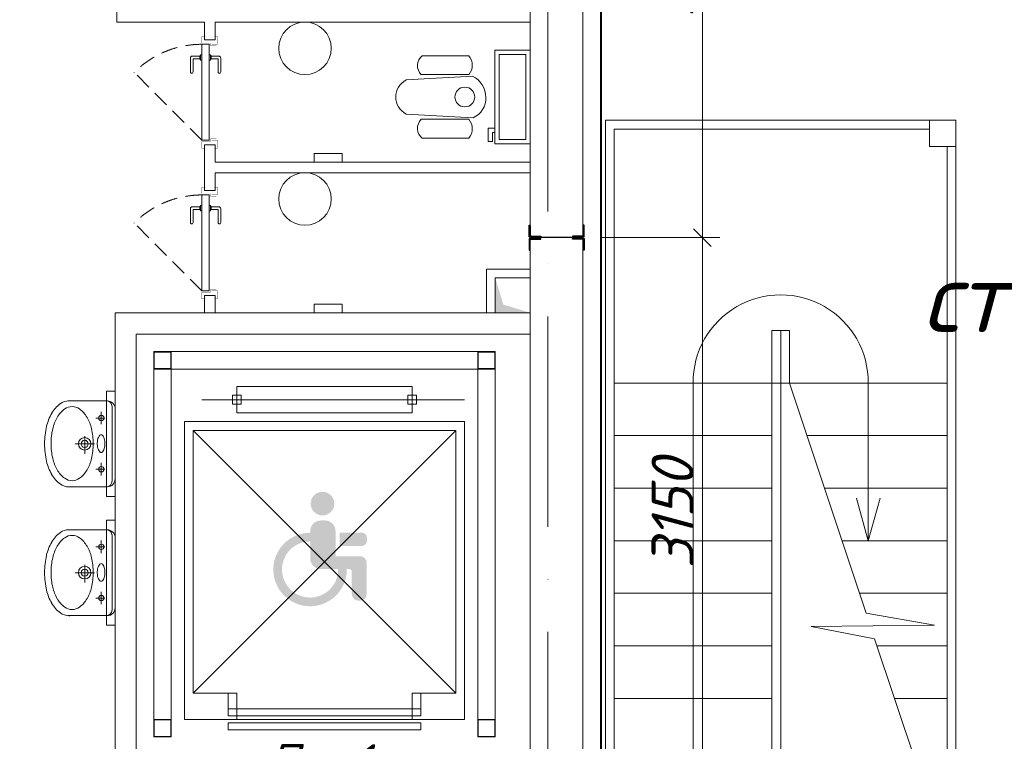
# Model space of a CAD drawing. Header units: millimetres. Extents: x 363306 to 7757304, y 1022887 to 1207196.
# Tile 155 of 256: x 949947 to 955569, y 1079612 to 1083731. Entities that reach past the tile are written whole.
import ezdxf
from ezdxf import colors
from ezdxf.entities.mleader import LeaderData, LeaderLine
from ezdxf.math import Vec2, Vec3

# ---------------------------------------------------------------- set-up
doc = ezdxf.new("R2010")
doc.units = ezdxf.units.MM
doc.linetypes.add('ACAD_ISO10W100', pattern=[18, 12, -3, 0, -3])
doc.linetypes.add('Beruniy Xref$0$DASHED', pattern=[19.05, 12.7, -6.35])
for name, color, linetype, lineweight in [('.', 7, 'Continuous', 15), ('5   0.30', 1, 'Continuous', 30), ('expl', 234, 'Continuous', 13), ('инвалиды', 250, 'Continuous', 40), ('Метал', 157, 'Continuous', 30), ('размеры', 12, 'Continuous', 15), ('Сантехника', 150, 'Continuous', 13)]:
    doc.layers.add(name, color=color, linetype=linetype, lineweight=lineweight)
doc.layers.add('0 @ 100', color=7, linetype='Continuous')
doc.layers.add('kcd_tx', color=7, linetype='Continuous')
doc.layers.add('АСО-Двери+Окна', color=7, linetype='Continuous', lineweight=20, true_color=0x0d21a0)
doc.layers.add('АСО-стены кирпич 380 мм', color=7, linetype='Continuous', lineweight=35, true_color=0x745739)
doc.styles.add('iso', font='isocpeur.TTF')
doc.styles.add('ISOCPEUR', font='isocpeur.TTF')
doc.styles.get("Standard").update_dxf_attribs({"font": 'isocpeui.ttf'})
doc.styles.add('ГОСТ 2.304', font='isocpeui.ttf')
doc.dimstyles.new('Санжар', dxfattribs={"dimtxt": 240, "dimasz": 200, "dimexe": 200, "dimexo": 200, "dimgap": 50, "dimtad": 1, "dimdec": 0, "dimtxsty": 'Standard', "dimblk": 'OBLIQUE', "dimcen": 2.5, "dimdle": 200, "dimclrd": 152, "dimclre": 152, "dimclrt": 152, "dimadec": 0, "dimazin": 0, "dimtfac": 1, "dimtdec": 0, "dimtmove": 0, "dimatfit": 3, "dimldrblk": 'OBLIQUE', "dimfxl": 0, "dimlwd": 0, "dimlwe": 0, "dimarcsym": 0})

# ---------------------------------------------------------------- blocks, each defined once
blk = doc.blocks.new('A$C261F7906')
at = {"layer": 'Сантехника'}
for p, q in [((31.2, 151.7), (31.2, 417)), ((139.3, 146.3), (139.3, 417)), ((168.7, 60.2), (148.2, 441.9)), ((385.1, 439.1), (364.7, 60.2)), ((394.2, 146.3), (394.2, 417)), ((502.2, 151.7), (502.2, 417))]:
    blk.add_line(p, q, dxfattribs=at)
for points in [[(533.4, 768.4), (533.4, 565.2), (0, 565.2), (0, 768.4)], [(508.4, 743.4), (508.4, 590.2), (25, 590.2), (25, 743.4)]]:
    blk.add_lwpolyline(points, close=True, dxfattribs=at)
blk.add_lwpolyline([(88.9, 565.2), (88.9, 527.1), (12.7, 527.1), (12.7, 552.5), (63.5, 552.5), (63.5, 565.2)], dxfattribs=at)
blk.add_circle((266.7, 394.8), 56.3, dxfattribs=at)
for centre, radius, start, end in [((85.2, 355.2), 82.1, 48.785, 131.145), ((448.2, 355.2), 82.1, 48.855, 131.215), ((87.6, 195.9), 71.6, 218.0827, 316.1727), ((445.8, 195.9), 71.6, 223.8273, 321.9173)]:
    blk.add_arc(centre, radius, start, end, dxfattribs=at)
for centre, major_axis, ratio, start_param, end_param in [((268.1, 387.4), (-111.3, 70.6), 0.957892, 4.142259, 6.427427), ((266.7, 138), (0, 138), 0.859529, 2.169462, 4.113723)]:
    blk.add_ellipse(centre, major_axis=major_axis, ratio=ratio, start_param=start_param, end_param=end_param, dxfattribs=at)
blk = doc.blocks.new('Раковина')
at = {"layer": 'Сантехника'}
for p, q in [((-272.7, -142), (-272.7, 108.5)), ((272.7, 108.5), (272.7, -142)), ((49.5, 1.4), (-63, 1.4)), ((0, -61.3), (0, 61.3)), ((-121.4, -104.1), (-200.6, -104.1)), ((-161, -127), (-161, -69.9)), ((203.6, -104.1), (124.5, -104.1)), ((164.1, -127), (164.1, -69.9)), ((-239.8, -172), (0, -172)), ((239.8, -172), (0, -172)), ((0, -192), (-222.7, -192)), ((222.7, -192), (0, -192))]:
    blk.add_line(p, q, dxfattribs=at)
for centre, radius in [((0, 1.4), 39.9), ((0, 1.4), 22.4), ((-161, -104.1), 17.1), ((164.1, -104.1), 17.1)]:
    blk.add_circle(centre, radius, dxfattribs=at)
for centre, radius, start, end in [((-1.8, -218.2), 474.6, 90, 103.2739), ((-1.8, -218.2), 474.6, 89.78551, 90), ((1.8, -218.2), 474.6, 90, 90.21449), ((1.8, -218.2), 474.6, 76.7261, 90), ((-95.9, 39.7), 197.4, 119.66302, 143.97221), ((-39.1, -60), 312.1, 103.2739, 119.66302), ((-30.9, -59.3), 270.9, 103.2739, 119.66302), ((1.5, -196.6), 412, 90, 103.2739), ((1.5, -196.6), 412, 76.7261, 90), ((33.9, -59.3), 270.9, 60.33698, 76.7261), ((39.1, -60), 312.1, 60.33698, 76.7261), ((95.9, 39.7), 197.4, 36.02779, 60.33698), ((-181.5, 102), 91.5, 143.97221, 180), ((-154.5, 81.3), 79.4, 143.97221, 180), ((-80.1, 27.3), 171.3, 119.66302, 143.97221), ((83.2, 27.3), 171.3, 36.02779, 60.33698), ((157.6, 81.3), 79.4, 0, 36.02779), ((181.5, 102), 91.5, 0, 36.02779), ((-181.5, 102), 91.5, 180, 184.11956), ((-154.5, 81.3), 79.4, 180, 216.02779), ((157.6, 81.3), 79.4, 323.97221, 0), ((181.5, 102), 91.5, 355.88044, 0), ((-80.1, 135.4), 171.3, 216.02779, 240.33698), ((83.2, 135.4), 171.3, 299.66302, 323.97221), ((-30.9, 221.9), 270.9, 240.33698, 256.7261), ((1.5, 359.2), 412, 256.7261, 270), ((1.5, 359.2), 412, 270, 283.2739), ((33.9, 221.9), 270.9, 283.2739, 299.66302), ((-43.2, -102.7), 11.5, 136.14298, 180), ((-43.2, -102.7), 11.5, 180, 223.85702), ((-22.1, -123.1), 40.8, 113.31982, 136.14298), ((-22.1, -82.4), 40.8, 223.85702, 246.68018), ((-7.8, -156), 76.8, 100.12395, 113.31982), ((-7.8, -49.4), 76.8, 246.68018, 259.87605), ((1.5, -208.6), 130.2, 90, 100.12395), ((1.5, 3.2), 130.2, 259.87605, 270), ((1.5, -208.6), 130.2, 79.87605, 90), ((1.5, 3.2), 130.2, 270, 280.12395), ((10.9, -156), 76.8, 66.68018, 79.87605), ((10.9, -49.4), 76.8, 280.12395, 293.31982), ((25.2, -123.1), 40.8, 43.85702, 66.68018), ((25.2, -82.4), 40.8, 293.31982, 316.14298), ((46.3, -102.7), 11.5, 0, 43.85702), ((46.3, -102.7), 11.5, 316.14298, 0), ((-235.8, -135.2), 37.1, 180, 270), ((-222.7, -142), 50, 180, 270), ((222.7, -142), 50, 270, 0), ((235.8, -135.2), 37.1, 270, 0)]:
    blk.add_arc(centre, radius, start, end, dxfattribs=at)
blk = doc.blocks.new('*U13')
at = {"color": 0, "linetype": 'Beruniy Xref$0$DASHED'}
blk.add_line((-193.5, 2.5), (-141.88, 54.12), dxfattribs=at)
at = {"color": 0}
for p, q in [((-131, 11.3), (-141.5, 11.3)), ((-141.5, 9.3), (-132, 9.3)), ((-131.5, 8.8), (-131.5, 4.1)), ((-129.5, 4.1), (-129.5, 9.8)), ((-197, 0), (-197, -6.86)), ((-132.5, 2.5), (-132.5, 3.5)), ((-132.5, 3.5), (-128.5, 3.5)), ((-128.5, 2.5), (-132.5, 2.5)), ((-132, 3.6), (-132, 3.5)), ((-129.5, 4.1), (-131.5, 4.1)), ((-129, 3.5), (-129, 3.6)), ((-128.5, 3.5), (-128.5, 2.5)), ((-117, 0), (-117, -6.86)), ((-132.5, -3), (-132.5, -4)), ((-132.5, -4), (-128.5, -4)), ((-132, -4.1), (-132, -4)), ((-131.5, -9.3), (-131.5, -4.6)), ((-129.5, -4.6), (-131.5, -4.6)), ((-129.5, -4.6), (-129.5, -10.3)), ((-129, -4), (-129, -4.1)), ((-128.5, -4), (-128.5, -3)), ((-141.5, -9.8), (-132, -9.8)), ((-131, -11.8), (-141.5, -11.8))]:
    blk.add_line(p, q, dxfattribs=at)
at = {"color": 0, "const_width": 0.2}
for points in [[(-199.5, 0), (-199.5, 2.5), (-194.5, 2.5), (-194.5, -4), (-192.5, -4), (-192.5, -8.5)], [(-114.5, 0), (-114.5, 2.5), (-119.5, 2.5), (-119.5, -4), (-121.5, -4), (-121.5, -8.5)], [(-193.5, -5), (-193.5, -9.36), (-199.5, -9.36), (-199.5, -6.86)], [(-120.5, -5), (-120.5, -9.36), (-114.5, -9.36), (-114.5, -6.86)]]:
    blk.add_lwpolyline(points, dxfattribs=at)
at = {"color": 0}
blk.add_lwpolyline([(-193.5, -3), (-193.5, 2.5), (-120.5, 2.5), (-120.5, -3), (-193.5, -3)], dxfattribs=at)
at = {"color": 0, "linetype": 'Beruniy Xref$0$DASHED'}
blk.add_arc((-193.5, 2.5), 73, 0, 45, dxfattribs=at)
at = {"color": 0}
for centre, radius, start, end in [((-141.5, 10.3), 1, 90, 270), ((-132, 8.8), 0.5, 0, 90), ((-131, 9.8), 1.5, 0, 90), ((-131.5, 3.6), 0.5, 90, 180), ((-129.5, 3.6), 0.5, 0, 90), ((-131.5, -4.1), 0.5, 180, 270), ((-129.5, -4.1), 0.5, 270, 0), ((-141.5, -10.8), 1, 90, 270), ((-132, -9.3), 0.5, 270, 0), ((-131, -10.3), 1.5, 270, 0)]:
    blk.add_arc(centre, radius, start, end, dxfattribs=at)
blk = doc.blocks.new('*U35')
at = {"color": 0, "linetype": 'ByBlock', "lineweight": -2, "ltscale": 100}
blk.add_lwpolyline([(0, 0), (63, 0), (63, 2.7, 0.414214), (60.7, 5), (12, 5, -0.414214), (5, 12), (5, 60.7, 0.414214), (2.7, 63), (0, 63)], format="xyb", close=True, dxfattribs=at)
blk = doc.blocks.new('*U434')
at = {"color": 0, "linetype": 'ByBlock', "lineweight": -2, "ltscale": 100}
blk.add_lwpolyline([(0, 0), (63, 0), (63, 2.7, 0.414214), (60.7, 5), (12, 5, -0.414214), (5, 12), (5, 60.7, 0.414214), (2.7, 63), (0, 63)], format="xyb", close=True, dxfattribs=at)
blk = doc.blocks.new('_Oblique')
at = {"color": 0, "linetype": 'ByBlock', "lineweight": -2}
blk.add_line((-0.5, -0.5), (0.5, 0.5), dxfattribs=at)
blk = doc.blocks.new('*D789')
at = {"layer": 'Defpoints', "color": 0, "lineweight": 25, "ltscale": 100, "transparency": 16777216}
for p in [(953162.3, 1085637), (953844.8, 1085637), (953162.3, 1082487)]:
    blk.add_point(p, dxfattribs=at)
at = {"layer": 'kcd_tx', "lineweight": 0, "ltscale": 100, "transparency": 16777216}
for p, q in [((953844.8, 1082387), (953844.8, 1085737)), ((953262.3, 1085637), (953944.8, 1085637)), ((953262.3, 1082487), (953944.8, 1082487))]:
    blk.add_line(p, q, dxfattribs=at)
at = {"layer": 'kcd_tx', "lineweight": 0, "ltscale": 100, "transparency": 16777216, "xscale": 100, "yscale": 100, "zscale": 100}
for p, rotation in [((953844.8, 1085637), 90), ((953844.8, 1082487), 270)]:
    blk.add_blockref('_Oblique', p, dxfattribs=dict(at, rotation=rotation))
at = {"layer": 'kcd_tx', "lineweight": 15, "ltscale": 100, "transparency": 16777216, "insert": (953674.8, 1084062), "char_height": 240, "attachment_point": 5, "rotation": 90}
blk.add_mtext('3150', dxfattribs=at)
blk = doc.blocks.new('*D790')
at = {"layer": 'Defpoints', "color": 0, "lineweight": 25, "ltscale": 100, "transparency": 16777216}
for p in [(953162.3, 1082487), (953844.8, 1082487), (953162.3, 1079337)]:
    blk.add_point(p, dxfattribs=at)
at = {"layer": 'kcd_tx', "lineweight": 0, "ltscale": 100, "transparency": 16777216}
for p, q in [((953844.8, 1079237), (953844.8, 1082587)), ((953262.3, 1082487), (953944.8, 1082487)), ((953262.3, 1079337), (953944.8, 1079337))]:
    blk.add_line(p, q, dxfattribs=at)
at = {"layer": 'kcd_tx', "lineweight": 0, "ltscale": 100, "transparency": 16777216, "xscale": 100, "yscale": 100, "zscale": 100}
for p, rotation in [((953844.8, 1082487), 90), ((953844.8, 1079337), 270)]:
    blk.add_blockref('_Oblique', p, dxfattribs=dict(at, rotation=rotation))
at = {"layer": 'kcd_tx', "lineweight": 15, "ltscale": 100, "transparency": 16777216, "insert": (953674.8, 1080912), "char_height": 240, "attachment_point": 5, "rotation": 90}
blk.add_mtext('3150', dxfattribs=at)
blk = doc.blocks.new('*U25')
at = {"color": 0, "linetype": 'ByBlock', "lineweight": -2, "ltscale": 100}
blk.add_lwpolyline([(0, 0), (63, 0), (63, 2.7, 0.414214), (60.7, 5), (12, 5, -0.414214), (5, 12), (5, 60.7, 0.414214), (2.7, 63), (0, 63)], format="xyb", close=True, dxfattribs=at)
blk = doc.blocks.new('rttgrtwr')
at = {"color": 116, "lineweight": 0, "true_color": 0x136734, "const_width": 30}
blk.add_lwpolyline([(632984.7, 1826860), (634534.7, 1826860)], dxfattribs=at)
at = {"layer": '5   0.30', "color": 5, "lineweight": 30, "ltscale": 200}
for p, q in [((633246.9, 1826952.1), (633246.9, 1826767.9)), ((634272.5, 1826952.1), (634272.5, 1826767.9))]:
    blk.add_line(p, q, dxfattribs=at)
at = {"layer": '5   0.30', "color": 5, "lineweight": 30, "ltscale": 200, "yscale": 1.05763968, "zscale": 1.05763968, "rotation": 180}
for p, xscale in [((633242.8, 1826968.4), 1.05763968), ((634276.6, 1826968.4), -1.05763968)]:
    blk.add_blockref('*U25', p, dxfattribs=dict(at, xscale=xscale))
at = {"layer": '5   0.30', "color": 5, "lineweight": 30, "ltscale": 200, "extrusion": (0, 0, -1), "yscale": 1.05763968, "zscale": -1.05763968}
for p, xscale in [((-633242.8, 1826753.5), 1.05763968), ((-634276.6, 1826753.5), -1.05763968)]:
    blk.add_blockref('*U25', p, dxfattribs=dict(at, xscale=xscale))
at = {"color": 18, "lineweight": 0, "true_color": 0x000000, "insert": (633436.5, 1827218.6), "char_height": 200, "width": 262.818, "attachment_point": 1}
blk.add_mtext('{\\C116;\\c3434259;Пм-1}', dxfattribs=at)
ml = blk.add_multileader_mtext('Standard')
ml.set_content('{\\fISOCPEUR|b0|i1|c204|p34;\\C5;Ст-5}', color=256, style='ISOCPEUR')
ml.set_leader_properties()
ml.build(insert=Vec2(0, 0))
ml.multileader.update_dxf_attribs({"text_left_attachment_type": 6, "text_right_attachment_type": 6, "dogleg_length": 0.208, "arrow_head_size": 187.5, "scale": 100})
ctx = ml.context
ctx.base_point, ctx.scale, ctx.char_height, ctx.arrow_head_size, ctx.landing_gap_size, ctx.plane_origin = Vec3(633482.9, 1827427), 100, 200, 187.5, 0, Vec3(637872.8, 1828882)
ctx.left_attachment, ctx.right_attachment, ctx.text_align_type = 6, 6, 1
notes = []
notes.append((ctx, [(1, (1, 1, 0), (634111.3, 1827427), (-1, 0), 20.8, [(2, [(633242.8, 1826968.4)], 0, []), (1, [(634295.3, 1826960), (634295.3, 1826960)], 0, [])])]))
ctx.mtext.insert, ctx.mtext.alignment, ctx.mtext.flow_direction = Vec3(633786.7, 1827667), 2, 5
for ctx, leaders in notes:
    for number, flags, end, landing, length, lines in leaders:
        leader = LeaderData()
        leader.index, (leader.has_last_leader_line, leader.has_dogleg_vector, leader.attachment_direction) = number, flags
        leader.last_leader_point, leader.dogleg_vector, leader.dogleg_length = Vec3(end), Vec3(landing), length
        for number, points, colour, breaks in lines:
            line = LeaderLine()
            line.index, line.vertices, line.color, line.breaks = number, Vec3.list(points), colors.encode_raw_color(colour), breaks
            leader.lines.append(line)
        ctx.leaders.append(leader)

msp = doc.modelspace()

# ---------------------------------------------------------------- hatches: boundary and pattern name
at = {"layer": '.', "lineweight": 0, "ltscale": 100}
h = msp.add_hatch(color=251, dxfattribs=at)
h.dxf.hatch_style = 1
h.paths.add_polyline_path([(952862.268, 1082058.28), (952662.268, 1082057.041), (952662.268, 1082257.041), (952708.315, 1082105.085)])
at = {"layer": 'инвалиды', "lineweight": 0, "ltscale": 200, "true_color": 0xfab905}
h = msp.add_hatch(color=40, dxfattribs=at)
h.paths.add_polyline_path([(951606.323, 1080812.709, -0.41421356), (951666.323, 1080872.709), (951690.31, 1080872.709, -0.41421356), (951750.31, 1080812.709), (951750.31, 1080668.853), (951890.884, 1080668.853, -0.41421356), (951928.384, 1080631.353), (951928.384, 1080452.473, -0.41421356), (951890.884, 1080414.973), (951880.667, 1080414.973, -0.41421356), (951843.167, 1080452.473), (951843.167, 1080580.418, 0.41421356), (951828.167, 1080595.418), (951666.323, 1080595.418, -0.41421356), (951606.323, 1080655.418)])
h.paths.add_polyline_path([(951773.735, 1080803.671), (951899.644, 1080803.671, -0.41421356), (951929.644, 1080773.671), (951929.644, 1080756.474, -0.41421356), (951899.644, 1080726.474), (951773.735, 1080726.474)])
h.paths.add_polyline_path([(951606.323, 1080802.755), (951606.323, 1080753.296, 2.45464577), (951765.453, 1080595.418), (951814.915, 1080595.418, -2.44501229)])
h.paths.add_polyline_path([(951608.566, 1080968.896, -1), (951743.537, 1080968.896, -1)])

# ---------------------------------------------------------------- linework, layer by layer
at = {"lineweight": 0, "ltscale": 100}
for p, q in [((953162.268, 1078587.041), (953162.268, 1085837.041)), ((952862.268, 1079537.041), (952862.268, 1085437.041)), ((953291.82, 1078657.047), (953291.82, 1083157.047)), ((955141.82, 1083157.047, 0), (953291.82, 1083157.047, 0)), ((953341.82, 1078657.047), (953341.82, 1083107.047)), ((955141.82, 1083107.047, 0), (953341.82, 1083107.047, 0)), ((955241.82, 1078957.047), (955241.82, 1083007.047, 0)), ((955291.82, 1078957.047), (955291.82, 1083007.047, 0)), ((952862.268, 1082057.041), (950492.268, 1082057.041)), ((950492.268, 1082057.041), (950492.268, 1079337.041)), ((954241.82, 1078657.047), (954241.82, 1081957.047)), ((954241.82, 1081957.047, 0), (954341.82, 1081957.047, 0)), ((954291.82, 1078657.047), (954291.82, 1081957.047)), ((954341.82, 1081657.047), (954341.82, 1081957.047)), ((952862.268, 1081937.041), (950612.268, 1081937.041)), ((950612.268, 1081937.041), (950612.268, 1079337.041)), ((953341.82, 1081657.047), (954241.82, 1081657.047)), ((954241.82, 1081657.047), (954291.82, 1081657.047)), ((954341.82, 1081657.047), (954291.82, 1081657.047)), ((955241.82, 1081657.047), (954341.82, 1081657.047)), ((954341.82, 1081657.047), (954779.561, 1080343.824)), ((953341.82, 1081357.047), (954241.82, 1081357.047)), ((955241.82, 1081357.047), (954441.82, 1081357.047)), ((953341.82, 1081057.047), (954241.82, 1081057.047)), ((955241.82, 1081057.047), (954541.82, 1081057.047)), ((953341.82, 1080757.047), (954241.82, 1080757.047)), ((955241.82, 1080757.047), (954641.82, 1080757.047)), ((953341.82, 1080457.047), (954241.82, 1080457.047)), ((955241.82, 1080457.047), (954741.82, 1080457.047)), ((954779.561, 1080343.824), (955169.534, 1080274.7)), ((955169.534, 1080274.7), (954465.509, 1080267.551)), ((954465.509, 1080267.551), (954828.405, 1080197.29)), ((954828.405, 1080197.29), (955263.774, 1078891.184)), ((953341.82, 1080157.047), (954241.82, 1080157.047)), ((955241.82, 1080157.047), (954841.82, 1080157.047)), ((953341.82, 1079857.047), (954241.82, 1079857.047)), ((955241.82, 1079857.047), (954941.82, 1079857.047))]:
    msp.add_line(p, q, dxfattribs=at)
at = {"color": 1, "linetype": 'ACAD_ISO10W100', "lineweight": 9, "ltscale": 100}
msp.add_line((952962.268, 1085637.041), (952962.268, 1065521.995), dxfattribs=at)
at = {"color": 18, "lineweight": 0, "true_color": 0x000000}
msp.add_line((953162.268, 1082487.041), (952862.268, 1082487.041), dxfattribs=at)
at = {"color": 252, "lineweight": 0, "ltscale": 100}
msp.add_lwpolyline([(953269.268, 1078587.041), (953269.268, 1085944.041), (950462.268, 1085944.041)], dxfattribs=at)
at = {"color": 32, "lineweight": 0, "ltscale": 100}
msp.add_lwpolyline([(953262.268, 1078587.041), (953262.268, 1085937.041), (950462.268, 1085937.041)], dxfattribs=at)
at = {"lineweight": 0, "ltscale": 100}
for points in [[(951627.541, 1082917.041), (951627.541, 1082967.041), (951787.541, 1082967.041), (951787.541, 1082917.041)], [(952862.268, 1082057.041), (952662.268, 1082057.041), (952662.268, 1082257.041), (952862.268, 1082257.041)], [(951627.541, 1082057.041), (951627.541, 1082107.041), (951787.541, 1082107.041), (951787.541, 1082057.041)], [(950492.268, 1081610.075), (950442.268, 1081610.075), (950442.268, 1081010.075), (950492.268, 1081010.075)], [(950492.268, 1080874.635), (950442.268, 1080874.635), (950442.268, 1080274.635), (950492.268, 1080274.635)]]:
    msp.add_lwpolyline(points, close=True, dxfattribs=at)
at = {"color": 116, "lineweight": 0, "ltscale": 100, "true_color": 0x136734}
msp.add_lwpolyline([(952862.268, 1082307.041), (952612.268, 1082307.041), (952612.268, 1082057.041)], dxfattribs=at)
at = {"color": 46, "lineweight": 0}
for points in [[(952662.268, 1079637.041), (952662.268, 1081837.041), (950712.268, 1081837.041), (950712.268, 1079737.041)], [(952562.268, 1079637.041), (952562.268, 1081737.041), (950812.268, 1081737.041), (950812.268, 1079737.041)]]:
    msp.add_lwpolyline(points, dxfattribs=at)
at = {"color": 0, "lineweight": 0, "ltscale": 100}
for points in [[(951187.268, 1081487.041), (951187.268, 1081637.041), (952187.268, 1081637.041), (952187.268, 1081487.041)], [(951212.268, 1081537.041), (951212.268, 1081587.041), (951162.268, 1081587.041), (951162.268, 1081537.041)], [(952162.268, 1081537.041), (952162.268, 1081587.041), (952212.268, 1081587.041), (952212.268, 1081537.041)], [(950887.268, 1079737.041), (952487.268, 1079737.041), (952487.268, 1081437.041), (950887.268, 1081437.041)], [(951137.268, 1079797.041), (951187.268, 1079797.041), (951187.268, 1079887.041), (951137.268, 1079887.041)], [(952237.268, 1079797.041), (952187.268, 1079797.041), (952187.268, 1079887.041), (952237.268, 1079887.041)], [(952237.268, 1079797.041), (951137.268, 1079797.041), (951137.268, 1079757.041), (952237.268, 1079757.041)], [(952237.268, 1079717.041), (951137.268, 1079717.041), (951137.268, 1079677.041), (952237.268, 1079677.041)]]:
    msp.add_lwpolyline(points, close=True, dxfattribs=at)
for points in [[(952487.268, 1081562.041), (950987.268, 1081562.041)], [(951187.268, 1079737.041), (951187.268, 1079887.041), (950937.268, 1079887.041), (950937.268, 1081387.041), (952437.268, 1081387.041), (952437.268, 1079887.041), (952187.268, 1079887.041), (952187.268, 1079737.041)], [(952437.268, 1081387.041), (950937.268, 1079887.041)], [(952437.268, 1079887.041), (950937.268, 1081387.041)]]:
    msp.add_lwpolyline(points, dxfattribs=at)
at = {"lineweight": 0, "ltscale": 100}
for centre in [(951575.931, 1083567.776), (951575.931, 1082707.776)]:
    msp.add_circle(centre, 150, dxfattribs=at)
at = {"layer": '5   0.30', "lineweight": 30, "ltscale": 200}
msp.add_line((953154.362, 1082487.041), (952870.173, 1082487.041), dxfattribs=at)
msp.add_line((953154.362, 1082487.041), (952870.173, 1082487.041), dxfattribs=at)
at = {"layer": 'expl', "lineweight": 0}
for p, q in [((953791.82, 1078957.047), (953791.82, 1081657.047)), ((954791.82, 1081657.047), (954791.82, 1080757.047)), ((954791.82, 1080757.047), (954724.648, 1081000.125)), ((954791.82, 1080757.047), (954858.991, 1081000.125))]:
    msp.add_line(p, q, dxfattribs=at)
msp.add_arc((954291.82, 1081660.749, 0), 500.014, 359.575783, 180.424216, dxfattribs=at)
at = {"layer": 'АСО-стены кирпич 380 мм', "color": 5, "lineweight": 0}
for points in [[(952862.268, 1083717.041), (951062.267, 1083717.041), (951062.267, 1083617.041), (951002.267, 1083617.041), (951002.267, 1083717.041), (950502.268, 1083717.041), (950502.268, 1083777.041), (952862.268, 1083777.041)], [(952862.268, 1082857.041), (951062.267, 1082857.041), (951062.267, 1082757.041), (951002.267, 1082757.041), (951002.267, 1083017.041), (951062.267, 1083017.041), (951062.267, 1082917.041), (952862.268, 1082917.041)], [(951002.271, 1082057.041), (951002.273, 1082157.041), (951062.273, 1082157.041), (951062.267, 1082057.041)]]:
    msp.add_lwpolyline(points, dxfattribs=at)
at = {"layer": 'Метал', "color": 0, "lineweight": 0}
for points in [[(950812.268, 1081737.041), (950812.268, 1081837.041), (950712.268, 1081837.041), (950712.268, 1081737.041)], [(950809.268, 1081740.041), (950809.268, 1081834.041), (950715.268, 1081834.041), (950715.268, 1081740.041)], [(952562.268, 1081737.041), (952562.268, 1081837.041), (952662.268, 1081837.041), (952662.268, 1081737.041)], [(952565.268, 1081740.041), (952565.268, 1081834.041), (952659.268, 1081834.041), (952659.268, 1081740.041)], [(950812.268, 1079737.041), (950812.268, 1079637.041), (950712.268, 1079637.041), (950712.268, 1079737.041)], [(950809.268, 1079734.041), (950809.268, 1079640.041), (950715.268, 1079640.041), (950715.268, 1079734.041)], [(952562.268, 1079737.041), (952562.268, 1079637.041), (952662.268, 1079637.041), (952662.268, 1079737.041)], [(952565.268, 1079734.041), (952565.268, 1079640.041), (952659.268, 1079640.041), (952659.268, 1079734.041)]]:
    msp.add_lwpolyline(points, close=True, dxfattribs=at)
at = {"layer": 'размеры', "lineweight": 0, "ltscale": 5, "elevation": 0}
msp.add_lwpolyline([(955141.82, 1083157.047), (955141.82, 1083007.047), (955291.82, 1083007.047), (955291.82, 1083157.047)], close=True, dxfattribs=at)

# ---------------------------------------------------------------- block references
at = {"lineweight": 0, "xscale": -1, "rotation": 270}
msp.add_blockref('A$C261F7906', (952093.849, 1083023.192), dxfattribs=at)
at = {"color": 18, "lineweight": 0, "true_color": 0x000000}
msp.add_blockref('rttgrtwr', (317927.576, -747622.929), dxfattribs=at)
at = {"layer": '5   0.30', "lineweight": 30, "ltscale": 200, "extrusion": (0, 0, -1), "xscale": 1.05763968, "yscale": 1.05763968, "zscale": -1.05763968, "rotation": 90.00000000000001}
msp.add_blockref('*U434', (-952855.847, 1082491.12), dxfattribs=at)
at = {"layer": '5   0.30', "lineweight": 30, "ltscale": 200, "yscale": 1.05763968, "zscale": 1.05763968}
for name, p, xscale, rotation in [('*U434', (953170.699, 1082491.12), 1.05763968, 90.00000000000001), ('*U35', (952855.847, 1082482.962), 1.05763968, 270), ('*U35', (953170.699, 1082482.962), -1.05763968, 90)]:
    msp.add_blockref(name, p, dxfattribs=dict(at, xscale=xscale, rotation=rotation))
at = {"layer": 'АСО-Двери+Окна', "color": 19, "lineweight": 0, "ltscale": 100, "xscale": 7.500000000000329, "yscale": 7.500000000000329, "zscale": 7.500000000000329, "rotation": 90.0000001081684}
for p in [(951006.553, 1084494.541), (951006.553, 1083634.541)]:
    msp.add_blockref('*U13', p, dxfattribs=at)
at = {"layer": 'Сантехника', "lineweight": 0, "extrusion": (0, 0, -1), "xscale": -0.8990186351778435, "yscale": 0.8990186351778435, "zscale": -0.8990186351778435, "rotation": 270}
for p in [(-950319.635, 1081310.075), (-950319.635, 1080574.635)]:
    msp.add_blockref('Раковина', p, dxfattribs=at)

# ---------------------------------------------------------------- texts
at = {"lineweight": 9, "insert": (954613.151, 1083015.009), "char_height": 400, "width": 9717.00309, "attachment_point": 1, "style": 'iso'}
msp.add_mtext('\\pi1764.372;{\\fISOCPEUR|b0|i1|c204|p34;Примерных вид для\\P\\pi488.236;стена монтажа (Газоблок)}', dxfattribs=at)
at = {"layer": '0 @ 100', "color": 7, "insert": (761996.908, 1075986.433), "char_height": 318.940213, "width": 19697.5359, "attachment_point": 4, "style": 'ГОСТ 2.304'}
msp.add_mtext('\\pi5457.36288;{\\fISOCPEUR|b1|i1|c204|p34;Характеристика участка строительства:\\P\\pi0;\\P}Расчетная зимняя температура воздух 15 °С.\\PСкоростной напор ветра   - 38кг/м2.\\PВес снегового покрова    - 50кг/м2.\\PКлассификация зданий по функциональной пожарной опасности - Ф 4.1 \\PКоэффициент надежности по назначению - 0.95\\P\\P^IПроектом разработано подъёмник для мало мобильных граждан населения грузоподъемностью 250 кг. скоростью 0,25 см/с. Двери шахт подъёмника противопожарные с пределом огнестойкости El 30. Подъёмники оборудованы кабинами габаритами 1500х1500 мм, ширина дверей кабины обеспечивает проезд инвалидной коляски. Для экстренных случаев подъёмник оснащен дополнительным аккумулятором и механическим спуском для безопасного спуска пассажира в нулевую отметку. Так же в дверях подъёмника установлены замки датчики которые открываются с ключевыми картами, чтобы открыть двери подъёмника.\\P^IС внешней и внутренней стороны наружных стен предусмотрено обшивка из аквапанелей толщиной 12,5мм с утеплением из минераловатной ваты на кварцевой основе, А =0,040 Вт/мС, толщиной 100мм. (по теплотехническому расчету). Наружная отделка из органическое стекло.\\P^IПодрядчик обязан предоставить заказчику сертификаты соответствия и пожарной безопасности на фасадную систему и все применяемые в данной системе материалы и изделия.\\PКонструкции, изделия и материалы применены по действующим стандартам, ТУ, сертификатам. На путях эвакуации используются отделочные материалы, соответствующие требованиям п. 5.25 ШНК 2.01.02-04.\\PОтделка стен с внутренней стороны окраска водоэмульсионными красками светлых тонов. Во внутренней и наружной отделке использованы современные отделочные материалы используемые на территории Республики Узбекистан.\\P^IКрыша - скатная из металлических профилированных листов с полимерными покрытиями с обеих сторон толщ.0,55мм по металлическим конструкциям.\\P^IПо периметру наружных стен устраивается бетонная отмостка. Бетон кл.В 7,5 шириной 1000 мм, толщиной 50 мм по гравийному основанию толщиной 100 мм -150 мм.\\P^IВсе строительно-монтажные работы вести согласно указаний соответствующих строительных норм и проекта производства работ (П.П.Р.) на основании ШНК 3.01.01 - 03 и КМК 3.01.02 - 00.', dxfattribs=at)

# ---------------------------------------------------------------- dimensions: what is measured, and where the dimension line sits
at = {"layer": 'kcd_tx', "color": 134, "lineweight": 15, "ltscale": 100}
for base, p1, p2, picture, middle in [((953844.762, 1085637.041), (953162.268, 1082487.041), (953162.268, 1085637.041), '*D789', (953674.762, 1084062.041)), ((953844.762, 1082487.041), (953162.268, 1079337.041), (953162.268, 1082487.041), '*D790', (953674.762, 1080912.041))]:
    dim = msp.add_linear_dim(base=base, p1=p1, p2=p2, angle=90, dimstyle='Санжар', override={"dimasz": 100, "dimexe": 100, "dimexo": 100, "dimdle": 100, "dimclrd": 256, "dimclre": 256, "dimclrt": 256, "dimtmove": 1, "dimfxl": 0, "dimarcsym": 2}, dxfattribs=at)
    dim.commit()
    dim.dimension.update_dxf_attribs({"geometry": picture, "text_midpoint": middle})

# ---------------------------------------------------------------- leaders
ml = msp.add_multileader_mtext('Standard')
ml.set_content('{\\fISOCPEUR|b0|i1|c204|p34;\\C5;Ст-7}', color=256, style='ISOCPEUR')
ml.set_leader_properties()
ml.build(insert=Vec2(0, 0))
ml.multileader.update_dxf_attribs({"text_left_attachment_type": 6, "text_right_attachment_type": 6, "dogleg_length": 0.208, "arrow_head_size": 187.5, "scale": 100})
ctx = ml.context
ctx.base_point, ctx.scale, ctx.char_height, ctx.arrow_head_size, ctx.landing_gap_size, ctx.plane_origin = Vec3(932045.727, 1079841.82), 100, 200, 187.5, 0, Vec3(928479.711, 1078204.207)
ctx.left_attachment, ctx.right_attachment, ctx.text_align_type = 6, 6, 1
notes = []
notes.append((ctx, [(0, (1, 1, 0), (932684.425, 1079841.82), (-1, 0), 20.819, [(1, [(932684.425, 1079841.82), (933062.268, 1079237.041), (933062.268, 1079237.041)], 0, [])])]))
ctx.mtext.insert, ctx.mtext.width, ctx.mtext.alignment, ctx.mtext.flow_direction = Vec3(932354.667, 1080081.82), 601.21212, 2, 5
for ctx, leaders in notes:
    for number, flags, end, landing, length, lines in leaders:
        leader = LeaderData()
        leader.index, (leader.has_last_leader_line, leader.has_dogleg_vector, leader.attachment_direction) = number, flags
        leader.last_leader_point, leader.dogleg_vector, leader.dogleg_length = Vec3(end), Vec3(landing), length
        for number, points, colour, breaks in lines:
            line = LeaderLine()
            line.index, line.vertices, line.color, line.breaks = number, Vec3.list(points), colors.encode_raw_color(colour), breaks
            leader.lines.append(line)
        ctx.leaders.append(leader)

doc.saveas('drawing.dxf')
